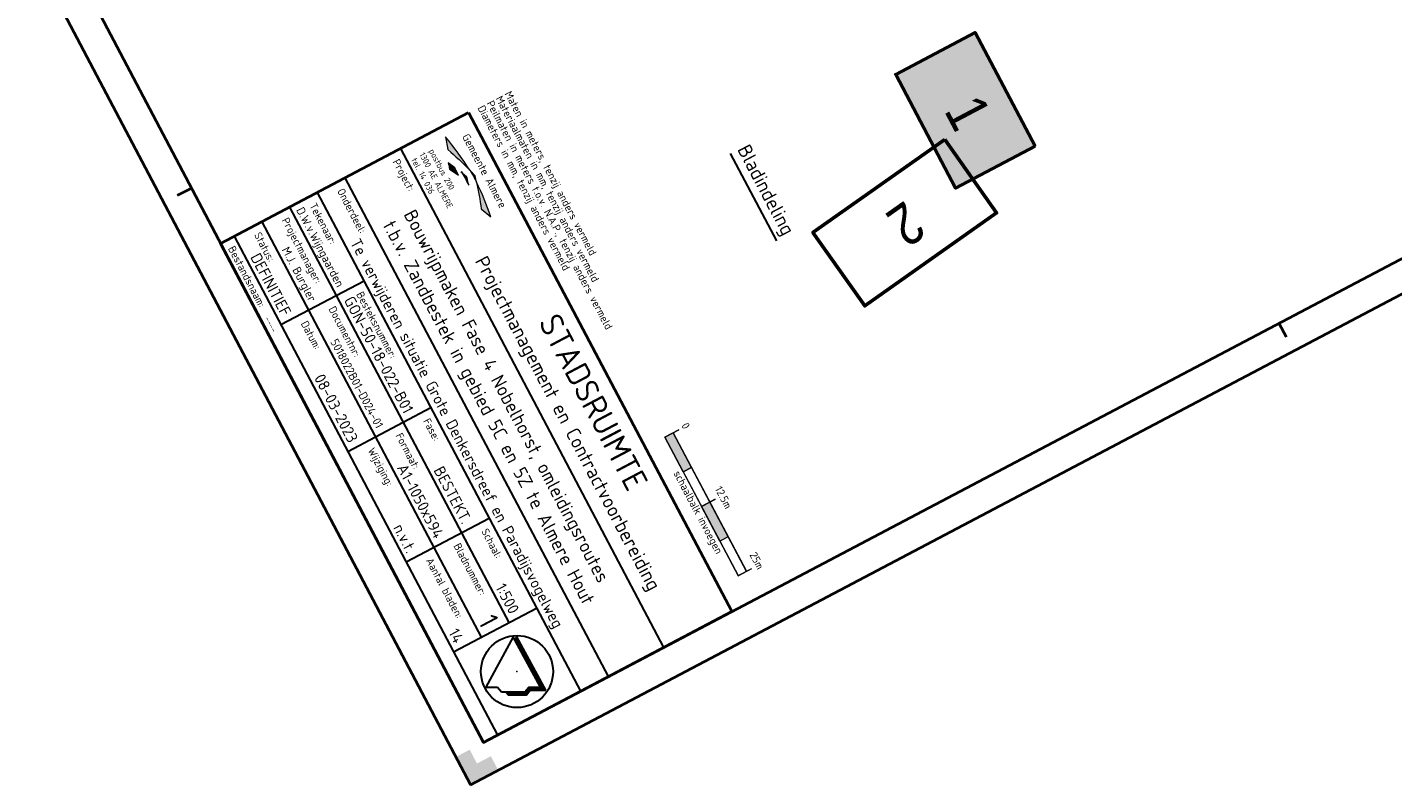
# Model space of a CAD drawing. Header units: metres. Extents: x 148691 to 149199, y 486355 to 486958.
# Tile 2 of 93: x 148865 to 149083, y 486355 to 486476. Entities that reach past the tile are written whole.
import ezdxf
from ezdxf.enums import TextEntityAlignment as Align

# ---------------------------------------------------------------- set-up
doc = ezdxf.new("R2010")
doc.units = ezdxf.units.M
doc.header["$MEASUREMENT"] = 0
doc.linetypes.add('DGN Style 2', pattern=[1, 0.6, -0.4])
for name, color, linetype, lineweight in [('B-BH-VW-VERKEERSTEKEN_BORD_A-S', 20, 'Continuous', 13), ('WVB-alg-noordpijl', 7, 'Continuous', 30), ('WVB-alg-onderhoek', 7, 'Continuous', 30), ('WVB-pen-brm-dik 035', 6, 'Continuous', 40), ('WVB-pen-brm-dik 050', 6, 'Continuous', 53), ('WVB-raster-20%', 254, 'Continuous', 30), ('WVB-tekst-dik 018', 1, 'Continuous', 13), ('WVB-tekst-dik 025', 1, 'Continuous', 30), ('X-WE-AL-TEKENBLAD_TITELBLOK-S', 7, 'Continuous', 13)]:
    doc.layers.add(name, color=color, linetype=linetype, lineweight=lineweight)
doc.layers.add('BWR-alg-raster boundary', color=151, linetype='Continuous', lineweight=13, plot=False)
doc.styles.add('1 1000   0.35', font='WORKING.shx', dxfattribs={"height": 3.5})
doc.styles.add('NLCS-T18', font='txt', dxfattribs={"height": 0.0018})
doc.styles.add('NLCS-T25', font='txt', dxfattribs={"height": 0.0025})
doc.styles.add('Style-NLCS-ISO', font='txt')

# ---------------------------------------------------------------- blocks, each defined once
blk = doc.blocks.new('*U17')
at = {"layer": 'WVB-tekst-dik 018', "lineweight": 0}
blk.add_hatch(color=256, dxfattribs=at).paths.add_polyline_path([(-0.42, 0.64, 0.028214), (-3.79, 0.14), (-2.77, -0.17, -0.022049)])
at = {"layer": 'WVB-tekst-dik 018', "lineweight": 0, "extrusion": (0, 0, -1)}
for points in [[(0.65, -0.07, 0.038766), (-0.64, -0.02, -0.013367), (-0.01, 0.14)], [(0.42, 0.64, 0.02506), (-0.72, 0.67, -0.008039), (-0.2, 0.8)], [(-0.72, 0.67, 0.022195), (-2.85, -0.02), (-3.79, 0.37, -0.031561)], [(1.79, -0.65, 0.015018), (1.27, -0.8), (0.5, -0.38), (1.17, -0.38)]]:
    blk.add_hatch(color=256, dxfattribs=at).paths.add_polyline_path(points)
at = {"layer": 'WVB-tekst-dik 018', "lineweight": 0, "flags": 128}
for points in [[(-0.42, 0.64, 0.028214), (-3.79, 0.14), (-2.77, -0.17, -0.022049)], [(-0.65, -0.07, -0.038766), (0.64, -0.02, 0.013367), (0.01, 0.14)], [(-0.42, 0.64, -0.02506), (0.72, 0.67, 0.008039), (0.2, 0.8)], [(0.72, 0.67, -0.022195), (2.85, -0.02), (3.79, 0.37, 0.031561)], [(-1.79, -0.65, -0.015018), (-1.27, -0.8), (-0.5, -0.38), (-1.17, -0.38)]]:
    blk.add_lwpolyline(points, format="xyb", close=True, dxfattribs=at)
at = {"layer": 'WVB-tekst-dik 018', "lineweight": 0, "extrusion": (0, 0, -1)}
blk.add_arc((-2.99, -10.66), 11.21, 71.0275, 74.56, dxfattribs=at)
at = {"layer": 'WVB-tekst-dik 018', "lineweight": 0}
blk.add_arc((3.6, -13.99), 15.17, 102.9565, 105.3929, dxfattribs=at)
blk = doc.blocks.new('ONDERHOEK PMCV')
at = {"layer": 'BWR-alg-raster boundary', "linetype": 'DGN Style 2'}
for p, q in [((-0.01912, 0.10967), (-0.06912, 0.10967)), ((-0.04412, 0.11167), (-0.04412, 0.10667))]:
    blk.add_line(p, q, dxfattribs=at)
at = {"layer": 'BWR-alg-raster boundary', "linetype": 'DGN Style 2', "flags": 128}
blk.add_lwpolyline([(-0.06912, 0.11167), (-0.06912, 0.10667), (-0.01912, 0.10667), (-0.01912, 0.11167)], dxfattribs=at)
for points in [[(-0.05662, 0.10667), (-0.06912, 0.10667), (-0.06912, 0.10967), (-0.05662, 0.10967)], [(-0.04412, 0.10967), (-0.03162, 0.10967), (-0.03162, 0.10667), (-0.04412, 0.10667)]]:
    blk.add_lwpolyline(points, close=True, dxfattribs=at)
at = {"layer": 'BWR-alg-raster boundary'}
blk.add_point((-0.025, 0.02999), dxfattribs=at)
at = {"layer": 'BWR-alg-raster boundary', "linetype": 'DGN Style 2'}
blk.add_solid([(-0.05662, 0.10667), (-0.06912, 0.10667), (-0.05662, 0.10967), (-0.06912, 0.10967)], dxfattribs=at)
at = {"layer": 'BWR-alg-raster boundary', "linetype": 'DGN Style 2', "extrusion": (0, 0, -1)}
blk.add_solid([(0.04412, 0.10967), (0.03162, 0.10967), (0.04412, 0.10667), (0.03162, 0.10667)], dxfattribs=at)
at = {"layer": 'WVB-alg-onderhoek', "lineweight": 30}
for p, q in [((-0.19, 0.07498), (-0.01, 0.07498)), ((-0.19, 0.05498), (-0.01, 0.05498)), ((-0.19, 0.04499), (-0.01, 0.04499)), ((-0.15801, 0.04499), (-0.15801, 0.015)), ((-0.11226, 0.04499), (-0.11226, 0.015)), ((-0.0725, 0.015), (-0.0725, 0.04499)), ((-0.04, 0.015), (-0.04, 0.04499)), ((-0.19, 0.03499), (-0.04006, 0.03499)), ((-0.19, 0.02499), (-0.04006, 0.02499)), ((-0.19, 0.015), (-0.01, 0.015))]:
    blk.add_line(p, q, dxfattribs=at)
at = {"layer": 'WVB-alg-onderhoek', "lineweight": 40, "flags": 128}
blk.add_lwpolyline([(-0.19, 0.09957), (-0.01, 0.09957), (-0.01, 0.01), (-0.19, 0.01)], close=True, dxfattribs=at)
at = {"layer": 'WVB-tekst-dik 018', "lineweight": 0, "xscale": 0.003859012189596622, "yscale": 0.003859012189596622, "zscale": 0.003859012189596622}
blk.add_blockref('*U17', (-0.17194, 0.0889), dxfattribs=at)
at = {"layer": 'BWR-alg-raster boundary', "linetype": 'DGN Style 2', "style": 'Style-NLCS-ISO'}
blk.add_text('schaalbalk invoegen', height=0.0025, dxfattribs=at).set_placement((-0.04298, 0.10364), align=Align.CENTER)
at = {"layer": 'WVB-tekst-dik 018', "lineweight": 40, "style": 'Style-NLCS-ISO'}
blk.add_text('STADSRUIMTE', height=0.0075, dxfattribs=at).set_placement((-0.08969, 0.09167), align=Align.MIDDLE_CENTER)
at = {"layer": 'WVB-tekst-dik 018', "style": 'Style-NLCS-ISO'}
for s, p in [('postbus 200', (-0.17796, 0.08359)), ('1300 AE ALMERE', (-0.17566, 0.08034)), ('tel. 14 036', (-0.17888, 0.0773))]:
    blk.add_text(s, height=0.0019681, rotation=360, dxfattribs=at).set_placement(p, align=Align.MIDDLE_CENTER)
at = {"layer": 'WVB-tekst-dik 018', "lineweight": 30, "style": 'Style-NLCS-ISO'}
blk.add_text('Projectmanagement en Contractvoorbereiding', height=0.0044985, dxfattribs=at).set_placement((-0.08747, 0.0814), align=Align.MIDDLE_CENTER)
at = {"layer": 'WVB-tekst-dik 018', "style": 'NLCS-T25'}
for s, height, p in [('Project:', 0.002499, (-0.1875, 0.07073)), ('Onderdeel:', 0.002499, (-0.1875, 0.05074)), ('Tekenaar:', 0.002499, (-0.1875, 0.04073)), ('Besteksnummer:', 0.0024991, (-0.1555, 0.04074)), ('Fase:', 0.002499, (-0.10976, 0.04074)), ('Schaal:', 0.002499, (-0.07, 0.04074)), ('Projectmanager:', 0.0024991, (-0.1875, 0.03073)), ('Documentnr:', 0.0024991, (-0.1555, 0.03074)), ('Formaat:', 0.002499, (-0.10976, 0.03074)), ('Bladnummer:', 0.0024991, (-0.07, 0.03074)), ('Status:', 0.002499, (-0.1875, 0.02074)), ('Datum:', 0.002499, (-0.1555, 0.02074)), ('Wijziging:', 0.002499, (-0.10976, 0.02074)), ('Aantal bladen:', 0.0024991, (-0.07, 0.02074)), ('Bestandsnaam: ', 0.0024991, (-0.1875, 0.01133))]:
    blk.add_text(s, height=height, dxfattribs=at).set_placement(p)
at = {"layer": 'WVB-tekst-dik 018', "attachment_point": 7}
for s, insert, char_height, line_spacing_factor, style in [('Maten in meters, tenzij anders vermeld \\PMateriaalmaten in mm, tenzij anders vermeld ^JPeilmaten in meters t.o.v. N.A.P., tenzij anders vermeld \\PDiameters in mm, tenzij anders vermeld ^J', (-0.19, 0.10199), 0.0025, 0.779777, 'Style-NLCS-ISO'), ('----', (-0.16227, 0.01133), 0.001799, 1.8, 'NLCS-T18')]:
    blk.add_mtext(s, dxfattribs=dict(at, insert=insert, char_height=char_height, line_spacing_factor=line_spacing_factor, style=style))
at = {"layer": 'WVB-tekst-dik 025', "style": 'Style-NLCS-ISO', "flags": 2}
blk.add_attdef('NL_META_EIGENAAR', text='', height=0.00253, dxfattribs=at).set_placement((-0.17116, 0.0954), align=Align.MIDDLE_CENTER)
at = {"layer": 'WVB-tekst-dik 025', "style": 'Style-NLCS-ISO', "flags": 12}
for tag, height, p in [('NL_META_BEHOORT_BIJ', 0.0036, (-0.11433, 0.03636)), ('NL_META_PROJECTFASE', 0.0036, (-0.07452, 0.03636)), ('NL_META_SCHAAL', 0.0036, (-0.04202, 0.03636)), ('NL_META_OPSTELLER', 0.0027, (-0.16003, 0.03635)), ('NL_META_BLADNUMMER', 0.0063, (-0.04202, 0.02636)), ('NL_META_AUTORISATOR', 0.0027, (-0.16003, 0.02636)), ('NL_META_ID_NUMMER', 0.0027, (-0.11433, 0.02636)), ('NL_META_DOCUMENTSTATUS', 0.0036, (-0.16003, 0.01636)), ('NL_META_REVISIE', 0.0036, (-0.07452, 0.01637)), ('NL_META_AANTAL_BLADEN', 0.0036, (-0.04202, 0.01637))]:
    blk.add_attdef(tag, text='', height=height, dxfattribs=at).set_placement(p, align=Align.RIGHT)
at = {"layer": 'WVB-tekst-dik 025', "style": 'Style-NLCS-ISO'}
for tag, p in [('NL_META_TEKENBLADFORMAAT', (-0.07452, 0.02636)), ('NL_META_UITGAVE', (-0.11433, 0.01637))]:
    blk.add_attdef(tag, text='', height=0.0036, dxfattribs=at).set_placement(p, align=Align.RIGHT)
at = {"layer": 'WVB-tekst-dik 025', "style": 'Style-NLCS-ISO', "flags": 12}
for tag, height in [('NL_META_TEKENINGOMSCHRIJVING_1', 0.00432), ('NL_META_PROJECTOMSCHRIJVING', 0.0036)]:
    blk.add_attdef(tag, (0, 0), '', height=height, dxfattribs=at)
at = {"layer": 'WVB-tekst-dik 025', "style": 'Style-NLCS-ISO'}
blk.add_attdef('NL_META_TEKENINGOMSCHRIJVING', (0, 0), '', height=0.00432, dxfattribs=at)
at = {"layer": 'X-WE-AL-TEKENBLAD_TITELBLOK-S', "ltscale": 500, "style": 'Style-NLCS-ISO', "flags": 12}
blk.add_attdef('NL_META_PROJECTOMSCHRIJVING', (0, 0), '', height=0.000025, dxfattribs=at)
blk = doc.blocks.new('schaal 1-500')
at = {"layer": 'B-BH-VW-VERKEERSTEKEN_BORD_A-S', "color": 7, "lineweight": 13, "ltscale": 500}
for p, q in [((0, 0), (0, 0.005)), ((0.025, 0), (0.025, 0.005)), ((0.05, 0), (0.05, 0.005)), ((0, 0.003), (0.05, 0.003)), ((0, 0), (0.05, 0)), ((0.0125, 0), (0.0125, 0.003)), ((0.0375, 0), (0.0375, 0.003))]:
    blk.add_line(p, q, dxfattribs=at)
at = {"layer": 'B-BH-VW-VERKEERSTEKEN_BORD_A-S', "color": 7, "lineweight": 13, "ltscale": 500, "extrusion": (0, 0, -1)}
blk.add_solid([(0, 0.003), (-0.0125, 0.003), (0, 0), (-0.0125, 0)], dxfattribs=at)
at = {"layer": 'B-BH-VW-VERKEERSTEKEN_BORD_A-S', "color": 7, "lineweight": 13, "ltscale": 500}
blk.add_solid([(0.025, 0.003), (0.0375, 0.003), (0.025, 0), (0.0375, 0)], dxfattribs=at)
at = {"layer": 'B-BH-VW-VERKEERSTEKEN_BORD_A-S', "color": 7, "lineweight": 13, "ltscale": 500, "style": 'Style-NLCS-ISO'}
for s, p in [('0', (-0.00007, 0.00629)), ('12.5m', (0.02576, 0.00629)), ('25m ', (0.04935, 0.00629))]:
    blk.add_text(s, height=0.0025, dxfattribs=at).set_placement(p, align=Align.CENTER)
blk = doc.blocks.new('NPIJL')
at = {"layer": 'WVB-alg-noordpijl'}
for p, q in [((-0.001225, 0.011045), (-0.00998, -0.00495)), ((0.007525, -0.00495), (-0.001225, 0.011045)), ((-0.00009, 0.01105), (-0.00066, 0.01001)), ((-0.000635, 0.00996), (0.00051, 0.00996)), ((-0.00055, 0.01021), (0.000365, 0.01021)), ((-0.000495, 0.00971), (0.000645, 0.00971)), ((-0.00042, 0.010455), (0.00024, 0.010455)), ((-0.00036, 0.00946), (0.00078, 0.00946)), ((-0.000275, 0.01071), (0.000095, 0.01071)), ((-0.00022, 0.00921), (0.000915, 0.009205)), ((0.00921, -0.00595), (-0.00009, 0.01105)), ((-0.000085, 0.00896), (0.001055, 0.00896)), ((0.00005, 0.00871), (0.00119, 0.00871)), ((0.00019, 0.008465), (0.001325, 0.00846)), ((0.000325, 0.00821), (0.001465, 0.008215)), ((0.00046, 0.00796), (0.0016, 0.00796)), ((0.0006, 0.00771), (0.001735, 0.00771)), ((0.000735, 0.00746), (0.001875, 0.00746)), ((0.00087, 0.00721), (0.00201, 0.00721)), ((0.00101, 0.00696), (0.002145, 0.00696)), ((0.001145, 0.00671), (0.002285, 0.00671)), ((0.00128, 0.00646), (0.00242, 0.00646)), ((0.00142, 0.00621), (0.00256, 0.00621)), ((0.001555, 0.00596), (0.0027, 0.00596)), ((0.001695, 0.00571), (0.00283, 0.00571)), ((0.00183, 0.005455), (0.00297, 0.00546)), ((0.00197, 0.00521), (0.00311, 0.00521)), ((0.002105, 0.00496), (0.00324, 0.004965)), ((0.002245, 0.00471), (0.003385, 0.00471)), ((0.00238, 0.004455), (0.003515, 0.004465)), ((0.002515, 0.00421), (0.00365, 0.00421)), ((0.002655, 0.00396), (0.003795, 0.00396)), ((0.00279, 0.00371), (0.003925, 0.00371)), ((0.00293, 0.003465), (0.00406, 0.00346)), ((0.00306, 0.00321), (0.0042, 0.00321)), ((0.0032, 0.00296), (0.004335, 0.00296)), ((0.003335, 0.00271), (0.00447, 0.00271)), ((0.00347, 0.00246), (0.00461, 0.00246)), ((0.00361, 0.00221), (0.00475, 0.00221)), ((0.003745, 0.00196), (0.004885, 0.00196)), ((0.00388, 0.001705), (0.00502, 0.00171)), ((0.00402, 0.00146), (0.00516, 0.00146)), ((0.004155, 0.00121), (0.005295, 0.00121)), ((0.004295, 0.00096), (0.00543, 0.00096)), ((0.00443, 0.00071), (0.00557, 0.00071)), ((0.004565, 0.00046), (0.005705, 0.00046)), ((0.0047, 0.00021), (0.00584, 0.00021)), ((0.00484, -0.00004), (0.00598, -0.00004)), ((0.004975, -0.00029), (0.00612, -0.00029)), ((0.00511, -0.00054), (0.00625, -0.000535)), ((0.005255, -0.00079), (0.006385, -0.00079)), ((0.005385, -0.00104), (0.00653, -0.00104)), ((0.00553, -0.00129), (0.00666, -0.00129)), ((0.00566, -0.00154), (0.006795, -0.00154)), ((0.005795, -0.00179), (0.006935, -0.00179)), ((0.005935, -0.00204), (0.00707, -0.00204)), ((0.00607, -0.00229), (0.007205, -0.00229)), ((0.006205, -0.00254), (0.007345, -0.00254)), ((0.006345, -0.00279), (0.007475, -0.002785)), ((0.00648, -0.003035), (0.00762, -0.00304)), ((0.006615, -0.00329), (0.007755, -0.00329)), ((0.006755, -0.00354), (0.00789, -0.00354)), ((0.00689, -0.003785), (0.00803, -0.00379)), ((0.00703, -0.00404), (0.008165, -0.004035)), ((0.007165, -0.00429), (0.0083, -0.00429)), ((-0.00998, -0.00495), (-0.00623, -0.00495)), ((-0.00623, -0.00495), (-0.004975, -0.006455)), ((-0.004975, -0.006455), (0.002525, -0.006455)), ((-0.003675, -0.00645), (-0.002845, -0.00745)), ((-0.0036, -0.00654), (0.00375, -0.00654)), ((-0.00339, -0.00679), (0.00354, -0.00679)), ((-0.00318, -0.00704), (0.003325, -0.00704)), ((-0.002975, -0.00729), (0.00313, -0.00729)), ((-0.002845, -0.00745), (0.002985, -0.00745)), ((0.002525, -0.006455), (0.003775, -0.00495)), ((0.00266, -0.00629), (0.003955, -0.00629)), ((0.002865, -0.00604), (0.004165, -0.006035)), ((0.002985, -0.00745), (0.00424, -0.00595)), ((0.003075, -0.00579), (0.00912, -0.00579)), ((0.003285, -0.00554), (0.008985, -0.00554)), ((0.003485, -0.00529), (0.00885, -0.00529)), ((0.0037, -0.00504), (0.00871, -0.00504)), ((0.003775, -0.00495), (0.007525, -0.00495)), ((0.00424, -0.00595), (0.00921, -0.00595)), ((0.007295, -0.00454), (0.00844, -0.004535)), ((0.007435, -0.00479), (0.008575, -0.004785))]:
    blk.add_line(p, q, dxfattribs=at)
blk.add_circle((0, 0), 0.0115, dxfattribs=at)

msp = doc.modelspace()

# ---------------------------------------------------------------- hatches: boundary and pattern name
at = {"layer": 'WVB-alg-onderhoek', "linetype": 'Continuous', "lineweight": 40, "extrusion": (0, 0, -1)}
msp.add_hatch(color=256, dxfattribs=at).paths.add_polyline_path([(-148933.84, 486359.52), (-148936.05, 486360.68), (-148937.21, 486358.47), (-148939.43, 486359.64), (-148940.59, 486357.42), (-148936.17, 486355.09)])

# ---------------------------------------------------------------- linework, layer by layer
at = {"layer": 'WVB-alg-onderhoek', "lineweight": 40, "ltscale": 500}
for p, q in [((148691.4, 486819.54), (148936.17, 486355.09)), ((148936.17, 486355.09), (149198.91, 486493.56)), ((148889.43, 486449.15), (148891.64, 486450.31)), ((149065.21, 486428.75), (149066.38, 486426.54))]:
    msp.add_line(p, q, dxfattribs=at)
msp.add_3dface([(148700.49, 486813.03), (148938.26, 486361.85), (149192.16, 486495.65), (148954.39, 486946.83)], dxfattribs=at)
at = {"layer": 'WVB-pen-brm-dik 050', "flags": 128}
for points in [[(149026.29, 486456.98), (149016.72, 486475.12), (149004.04, 486468.43), (149013.61, 486450.29)], [(149011.87, 486458.07), (149020.15, 486446.35), (148999.11, 486431.5), (148990.84, 486443.22)]]:
    msp.add_lwpolyline(points, close=True, dxfattribs=at)
at = {"layer": 'WVB-raster-20%', "linetype": 'Continuous', "lineweight": 0, "flags": 128}
msp.add_lwpolyline([(149016.72, 486475.12), (149026.29, 486456.98), (149013.61, 486450.29), (149004.04, 486468.43)], close=True, dxfattribs=at)
at = {"layer": 'WVB-raster-20%', "linetype": 'Continuous', "lineweight": 0}
msp.add_solid([(149016.72, 486475.12), (149026.29, 486456.98), (149004.04, 486468.43), (149013.61, 486450.29)], dxfattribs=at)
at = {"layer": 'WVB-tekst-dik 018', "lineweight": 30}
msp.add_line((148985.05, 486441.89), (148977.68, 486455.84), dxfattribs=at)

# ---------------------------------------------------------------- block references
at = {"layer": 'B-BH-VW-VERKEERSTEKEN_BORD_A-S', "color": 7, "lineweight": 13, "ltscale": 500, "xscale": 500, "yscale": 500, "zscale": 500, "rotation": 297.8247840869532}
msp.add_blockref('schaal 1-500', (148967.21, 486410.56), dxfattribs=at)
at = {"layer": 'WVB-alg-noordpijl', "xscale": 500, "yscale": 500, "zscale": 500}
msp.add_blockref('NPIJL', (148943.6, 486373.15), dxfattribs=at)
at = {"layer": 'WVB-tekst-dik 018'}
ref = msp.add_blockref('ONDERHOEK PMCV', (148936.17, 486355.09), dxfattribs=dict(at, xscale=500, yscale=500, zscale=500, rotation=297.8247840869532))
ref.add_attrib('NL_META_EIGENAAR', 'Gemeente Almere', dxfattribs={"layer": 'WVB-tekst-dik 025', "height": 1.2652, "rotation": 297.8248, "style": 'Style-NLCS-ISO'}).set_placement((148938.4, 486453.04), align=Align.MIDDLE_CENTER)
ref.add_attrib('NL_META_PROJECTOMSCHRIJVING', 'Te verwijderen situatie Grote Denkersdreef en Paradijsvogelweg', (148916.92, 486441.62), dxfattribs={"layer": 'WVB-tekst-dik 025', "height": 1.7994, "rotation": 297.8248, "style": 'Style-NLCS-ISO'})
ref.add_attrib('NL_META_TEKENINGOMSCHRIJVING_1', 't.b.v. Zandbestek in gebied 5C en 5Z te Almere Hout', (148922.13, 486444.37), dxfattribs={"layer": 'WVB-tekst-dik 025', "height": 2.1593, "rotation": 297.8248, "style": 'Style-NLCS-ISO'})
ref.add_attrib('NL_META_PROJECTFASE', 'BESTEKT.', dxfattribs={"layer": 'WVB-tekst-dik 025', "height": 1.799, "rotation": 297.8248, "style": 'Style-NLCS-ISO'}).set_placement((148934.85, 486396.53), align=Align.RIGHT)
ref.add_attrib('NL_META_SCHAAL', '1:500', dxfattribs={"layer": 'WVB-tekst-dik 025', "height": 1.799, "rotation": 297.8248, "style": 'Style-NLCS-ISO'}).set_placement((148942.44, 486382.16), align=Align.RIGHT)
ref.add_attrib('NL_META_BEHOORT_BIJ', 'GON-50-18-022-B01', dxfattribs={"layer": 'WVB-tekst-dik 025', "height": 1.7994, "rotation": 297.8248, "style": 'Style-NLCS-ISO'}).set_placement((148925.56, 486414.13), align=Align.RIGHT)
ref.add_attrib('NL_META_DOCUMENTSTATUS', 'DEFINITIEF', dxfattribs={"layer": 'WVB-tekst-dik 025', "height": 1.799, "rotation": 297.8248, "style": 'Style-NLCS-ISO'}).set_placement((148906.05, 486429.67), align=Align.RIGHT)
ref.add_attrib('NL_META_OPSTELLER', 'D.W.v.Wijngaarden', dxfattribs={"layer": 'WVB-tekst-dik 025', "height": 1.3495, "rotation": 297.8248, "style": 'Style-NLCS-ISO'}).set_placement((148914.89, 486434.34), align=Align.RIGHT)
ref.add_attrib('NL_META_AUTORISATOR', 'M.J. Burgler', dxfattribs={"layer": 'WVB-tekst-dik 025', "height": 1.3495, "rotation": 297.8248, "style": 'Style-NLCS-ISO'}).set_placement((148910.47, 486432.01), align=Align.RIGHT)
ref.add_attrib('NL_META_BLADNUMMER', '1', dxfattribs={"layer": 'WVB-tekst-dik 025', "height": 3.15, "rotation": 297.8248, "style": 'Style-NLCS-ISO'}).set_placement((148938.02, 486379.82), align=Align.RIGHT)
ref.add_attrib('NL_META_AANTAL_BLADEN', '14', dxfattribs={"layer": 'WVB-tekst-dik 025', "height": 1.799, "rotation": 297.8248, "style": 'Style-NLCS-ISO'}).set_placement((148933.6, 486377.49), align=Align.RIGHT)
ref.add_attrib('NL_META_REVISIE', 'n.v.t.', dxfattribs={"layer": 'WVB-tekst-dik 025', "height": 1.799, "rotation": 297.8248, "style": 'Style-NLCS-ISO'}).set_placement((148926.01, 486391.86), align=Align.RIGHT)
ref.add_attrib('NL_META_ID_NUMMER', '5018022B01-D024-01', dxfattribs={"layer": 'WVB-tekst-dik 025', "height": 1.3495, "rotation": 297.8248, "style": 'Style-NLCS-ISO'}).set_placement((148921.14, 486411.8), align=Align.RIGHT)
ref.add_attrib('NL_META_TEKENINGOMSCHRIJVING', 'Bouwrijpmaken Fase 4 Nobelhorst, omleidingsroutes', (148925.44, 486446.12), dxfattribs={"layer": 'WVB-tekst-dik 025', "height": 2.1593, "rotation": 297.8248, "style": 'Style-NLCS-ISO'})
ref.add_attrib('NL_META_TEKENBLADFORMAAT', 'A1-1050x594', dxfattribs={"layer": 'WVB-tekst-dik 025', "height": 1.7994, "rotation": 297.8248, "style": 'Style-NLCS-ISO'}).set_placement((148930.43, 486394.19), align=Align.RIGHT)
ref.add_attrib('NL_META_UITGAVE', '08-03-2023', dxfattribs={"layer": 'WVB-tekst-dik 025', "height": 1.799, "rotation": 297.8248, "style": 'Style-NLCS-ISO'}).set_placement((148916.72, 486409.47), align=Align.RIGHT)

# ---------------------------------------------------------------- texts
at = {"layer": 'WVB-pen-brm-dik 035', "linetype": 'Continuous', "style": '1 1000   0.35', "width": 0.874486}
for s, rotation, p in [('1', 297.8248, (149011.68, 486462.69)), ('2', 215.2222, (149005.57, 486448.44))]:
    msp.add_text(s, height=6.57, rotation=rotation, dxfattribs=at).set_placement(p)
at = {"layer": 'WVB-tekst-dik 018', "linetype": 'Continuous', "lineweight": 30, "style": 'Style-NLCS-ISO'}
msp.add_text('Bladindeling', height=2.2492, rotation=297.8248, dxfattribs=at).set_placement((148983.38, 486450.02), align=Align.MIDDLE_CENTER)

doc.saveas('drawing.dxf')
